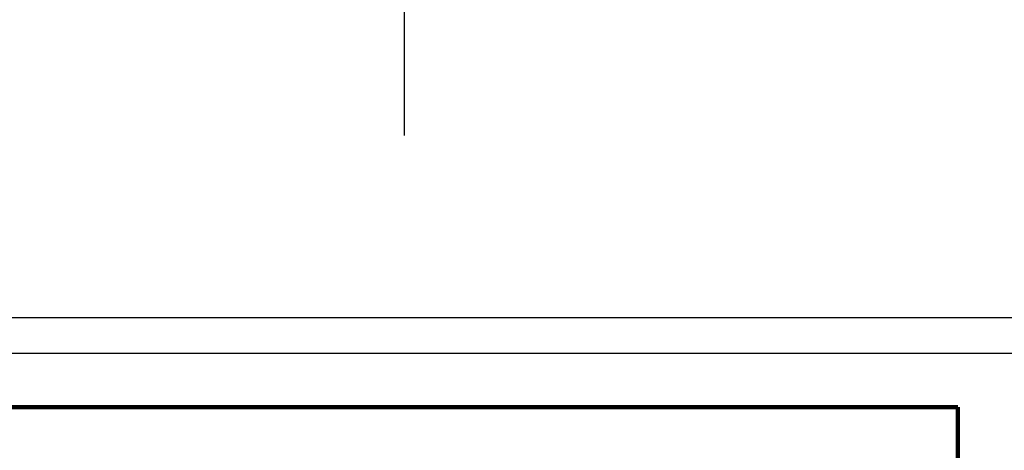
# Model space of a CAD drawing. Extents: x 18893 to 3351893, y -610358 to 406739.
# Tile 115 of 256: x 2068828 to 2074346, y 34790 to 37204. Entities that reach past the tile are written whole.
import ezdxf

# ---------------------------------------------------------------- set-up
doc = ezdxf.new("R2010")
doc.units = 0
doc.header["$LTSCALE"] = 800
doc.header["$MEASUREMENT"] = 0
doc.linetypes.add('CENTER', pattern=[2, 1.25, -0.25, 0.25, -0.25])
doc.layers.add('KEY PLAN', color=251, linetype='CONTINUOUS')
doc.linetypes.add('FENCELINE2', pattern='A,0.25,-0.1,[132,ltypeshp.shx,S=0.1,R=0,X=-0.1,Y=0],-0.1,1', length=1.45)

# ---------------------------------------------------------------- blocks, each defined once
blk = doc.blocks.new('RATR')
at = {"layer": 'KEY PLAN'}
for p, q in [((-790925.9, 63318.4, 0), (-808795.9, 63318.8, 0)), ((-791125.9, 63118.4, 0), (-808595.9, 63118.9, 0))]:
    blk.add_line(p, q, dxfattribs=at)
at = {"layer": 'KEY PLAN', "linetype": 'CENTER', "ltscale": 1500}
blk.add_line((-794125.9, 62099.1, 0), (-794125.9, 56937.5, 0), dxfattribs=at)

msp = doc.modelspace()

# ---------------------------------------------------------------- linework, layer by layer
at = {"layer": 'KEY PLAN', "linetype": 'FENCELINE2', "ltscale": 1500, "const_width": 25, "elevation": 0}
for points in [[(2059091.37, 80115.86), (2059091.37, 35031.86), (2074085.17, 35031.86)], [(2074084.89, 24805.34), (2074085.17, 35031.86), (2074085.17, 35031.86)]]:
    msp.add_lwpolyline(points, dxfattribs=at)

# ---------------------------------------------------------------- block references
at = {"layer": 'KEY PLAN', "rotation": 180}
msp.add_blockref('RATR', (1276859.06, 98653.63, 0), dxfattribs=at)

doc.saveas('drawing.dxf')
